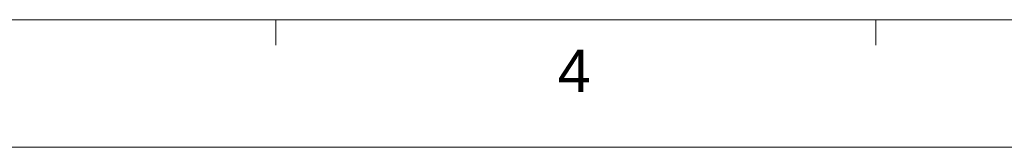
# Model space of a CAD drawing. Extents: x 1967 to 2561, y -57 to 363.
# Tile 4 of 25: x 2163 to 2279, y -57 to -42. Entities that reach past the tile are written whole.
import ezdxf
from ezdxf.enums import TextEntityAlignment as Align

# ---------------------------------------------------------------- set-up
doc = ezdxf.new("R2010")
doc.units = 0
doc.header["$LTSCALE"] = 15.367
doc.header["$MEASUREMENT"] = 0
doc.layers.get('0').update_dxf_attribs({"linetype": 'CONTINUOUS', "lineweight": 5})
doc.styles.add('TEXTSTYLE_1', font='arial.ttf')

msp = doc.modelspace()

# ---------------------------------------------------------------- linework, layer by layer
at = {"linetype": 'Continuous', "lineweight": 5}
for p, q in [((1981.511, -41.787), (2545.511, -41.787)), ((2193.011, -41.787), (2193.011, -44.787)), ((2263.511, -41.787), (2263.511, -44.787)), ((1966.511, -56.787), (2560.511, -56.787))]:
    msp.add_line(p, q, dxfattribs=at)

# ---------------------------------------------------------------- texts
at = {"linetype": 'Continuous', "lineweight": 5, "style": 'TEXTSTYLE_1'}
msp.add_text('4', height=5, dxfattribs=at).set_placement((2228.074, -50.292), align=Align.CENTER)

doc.saveas('drawing.dxf')
